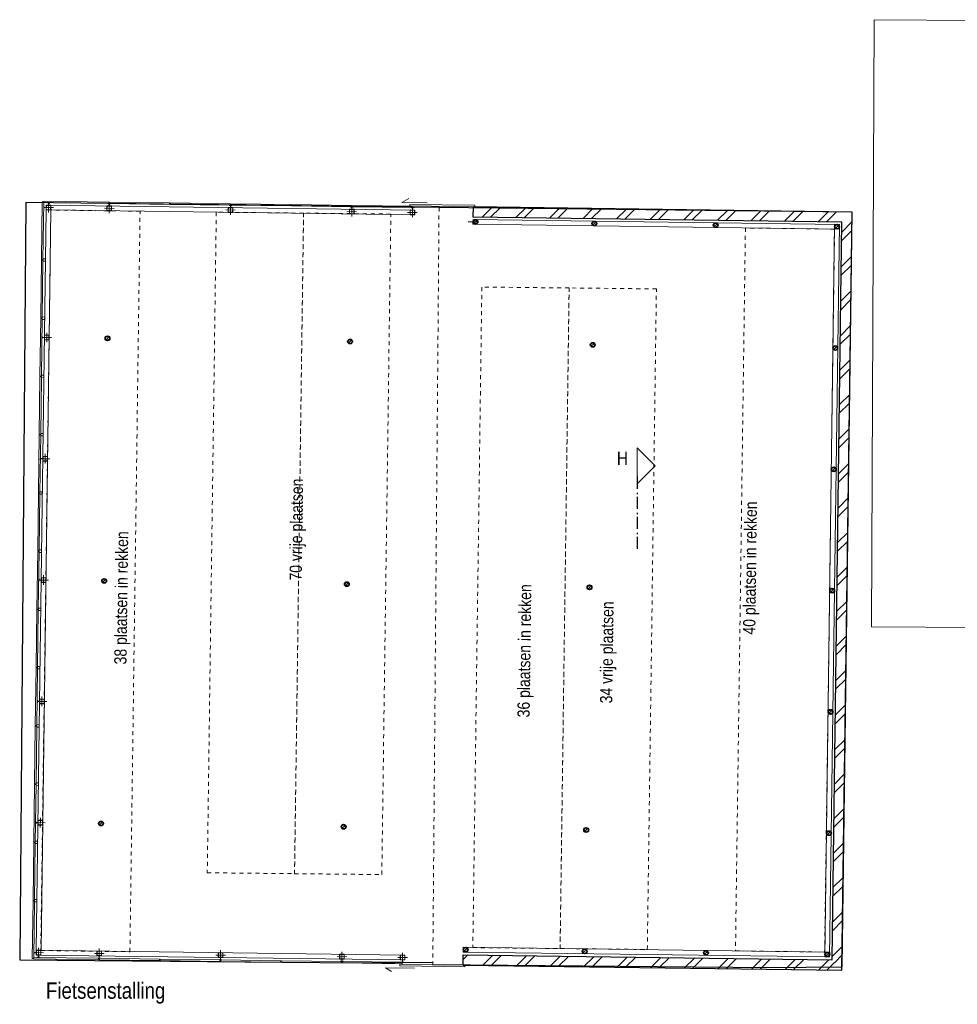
# Model space of a CAD drawing. Header units: millimetres. Extents: x 18442 to 242186, y -49554 to 63508.
# Tile 53 of 175: x 137751 to 157225, y 22437 to 42892. Entities that reach past the tile are written whole.
import ezdxf

# ---------------------------------------------------------------- set-up
doc = ezdxf.new("R2010")
doc.units = ezdxf.units.MM
doc.header["$LTSCALE"] = 400
doc.linetypes.add('STYLE_01', pattern=[0.416641, 0.208282, -0.208359])
doc.linetypes.add('STYLE_06', pattern=[1.041641, 0.625, -0.208282, 0.069427, -0.138931])
for name, color, linetype, lineweight in [('Binnenkozijnen', 140, 'Continuous', 15), ('mat-baksteen', 5, 'Continuous', 25), ('mat-staal', 5, 'Continuous', 25), ('None', 7, 'Continuous', 9), ('Sloopwerk', 92, 'Continuous', 25), ('Tekst', 140, 'Continuous', 15)]:
    doc.layers.add(name, color=color, linetype=linetype, lineweight=lineweight)
doc.styles.add('Arial Narrow', font='ARIALN.TTF', dxfattribs={"height": 211.666667})

# ---------------------------------------------------------------- blocks, each defined once
blk = doc.blocks.new('*U1170')
at = {"layer": 'Sloopwerk', "color": 140, "linetype": 'Continuous', "lineweight": 9}
for p, q in [((-23952, 36530), (-23894, 49140)), ((-23894, 49140), (-9865, 49037)), ((-9915, 43088), (-9865, 49037)), ((-13294, 34911), (-13235, 43081)), ((-13235, 43081), (-9915, 43088)), ((-23952, 36530), (-16013, 36459)), ((-16069, 32910), (-16013, 36459)), ((-13294, 34911), (-11179, 34915))]:
    blk.add_line(p, q, dxfattribs=at)
blk = doc.blocks.new('*U1171')
at = {"layer": 'Sloopwerk', "color": 92, "linetype": 'Continuous', "lineweight": 25}
for p, q in [((-41514, 45339), (-41644, 29609)), ((-32934, 45242), (-41514, 45339)), ((-24355, 45145), (-32934, 45242)), ((-24564, 29466), (-24355, 45145)), ((-41644, 29609), (-34634, 29548)), ((-34634, 29548), (-33064, 29564)), ((-33064, 29512), (-26054, 29451)), ((-26054, 29451), (-24564, 29466))]:
    blk.add_line(p, q, dxfattribs=at)
at = {"layer": 'Sloopwerk', "color": 140, "linetype": 'STYLE_01', "lineweight": 15}
blk.add_line((-32934, 45242), (-33064, 29512), dxfattribs=at)
at = {"layer": 'Sloopwerk', "color": 7}
blk.add_blockref('*U1170', (0, 0), dxfattribs=at)
blk = doc.blocks.new('*U1172')
at = {"layer": 'Sloopwerk', "color": 7}
blk.add_blockref('*U1171', (0, 0), dxfattribs=at)
blk = doc.blocks.new('*X1410')
at = {"layer": 'None', "lineweight": 9}
for p, q in [((-24570, 44726), (-24358, 44939)), ((-24573, 44547), (-24360, 44760)), ((-24580, 44009), (-24367, 44222)), ((-24582, 43831), (-24370, 44043)), ((-24590, 43293), (-24377, 43506)), ((-24592, 43114), (-24379, 43327)), ((-24599, 42576), (-24386, 42789)), ((-24602, 42397), (-24389, 42610)), ((-24609, 41859), (-24396, 42072)), ((-24611, 41681), (-24398, 41893)), ((-24618, 41143), (-24405, 41355)), ((-24621, 40964), (-24408, 41177)), ((-24628, 40426), (-24415, 40639)), ((-24630, 40247), (-24417, 40460)), ((-24637, 39709), (-24425, 39922)), ((-24640, 39530), (-24427, 39743)), ((-24647, 38993), (-24434, 39205)), ((-24649, 38814), (-24437, 39027)), ((-24657, 38276), (-24444, 38489)), ((-24659, 38097), (-24446, 38310)), ((-24666, 37559), (-24453, 37772)), ((-24669, 37380), (-24456, 37593)), ((-24676, 36843), (-24463, 37055)), ((-24678, 36664), (-24465, 36877)), ((-24685, 36126), (-24472, 36339)), ((-24688, 35947), (-24475, 36160)), ((-24695, 35409), (-24482, 35622)), ((-24697, 35230), (-24484, 35443)), ((-24704, 34693), (-24492, 34905)), ((-24707, 34514), (-24494, 34727)), ((-24714, 33976), (-24501, 34189)), ((-24716, 33797), (-24504, 34010)), ((-24724, 33259), (-24511, 33472)), ((-24726, 33080), (-24513, 33293)), ((-24733, 32542), (-24520, 32755)), ((-24736, 32364), (-24523, 32577)), ((-24743, 31826), (-24530, 32039)), ((-24745, 31647), (-24532, 31860)), ((-24752, 31109), (-24539, 31322)), ((-24755, 30930), (-24542, 31143)), ((-24762, 30392), (-24549, 30605)), ((-24764, 30214), (-24551, 30427)), ((-24771, 29676), (-24559, 29889)), ((-24714, 29557), (-24561, 29710))]:
    blk.add_line(p, q, dxfattribs=at)
blk = doc.blocks.new('*X1411')
at = {"layer": 'None', "lineweight": 9}
for p, q in [((-32037, 45037), (-31830, 45244)), ((-31863, 45035), (-31656, 45242)), ((-31340, 45028), (-31132, 45235)), ((-31166, 45025), (-30958, 45233)), ((-30642, 45019), (-30435, 45226)), ((-30468, 45016), (-30261, 45223)), ((-29944, 45009), (-29737, 45216)), ((-29770, 45007), (-29563, 45214)), ((-29246, 45000), (-29039, 45207)), ((-29072, 44998), (-28865, 45205)), ((-28549, 44991), (-28341, 45198)), ((-28374, 44988), (-28167, 45195)), ((-27851, 44981), (-27644, 45188)), ((-27677, 44979), (-27469, 45186)), ((-27153, 44972), (-26946, 45179)), ((-26979, 44970), (-26772, 45177)), ((-26455, 44963), (-26248, 45170)), ((-26281, 44960), (-26074, 45168)), ((-25757, 44953), (-25550, 45161)), ((-25583, 44951), (-25376, 45158)), ((-25060, 44944), (-24852, 45151)), ((-24886, 44942), (-24678, 45149))]:
    blk.add_line(p, q, dxfattribs=at)
blk = doc.blocks.new('kolom staal 140')
at = {"layer": 'mat-staal', "color": 140, "lineweight": 15}
blk.add_lwpolyline([(-50, 50), (50, 50), (50, -50), (-50, -50)], close=True, dxfattribs=at)
at = {"layer": 'None', "color": 8, "linetype": 'Continuous', "lineweight": 5}
for p, q in [((100, 0), (-100, 0)), ((0, -100), (0, 100))]:
    blk.add_line(p, q, dxfattribs=at)
at = {"layer": 'None', "color": 140, "linetype": 'Continuous', "lineweight": 15}
for points in [[(-45, 45), (45, 45), (45, -45), (-45, -45)], [(-25, 100), (25, 100), (25, 95), (-25, 95)], [(-2.5, 100), (2.5, 100), (2.5, 50), (-2.5, 50)]]:
    blk.add_lwpolyline(points, close=True, dxfattribs=at)
blk = doc.blocks.new('*X1413')
at = {"layer": 'None', "lineweight": 9}
for p, q in [((-32433, 29616), (-32339, 29710)), ((-32023, 29496), (-31815, 29703)), ((-31849, 29493), (-31641, 29700)), ((-31325, 29486), (-31118, 29693)), ((-31151, 29484), (-30944, 29691)), ((-30627, 29477), (-30420, 29684)), ((-30453, 29475), (-30246, 29682)), ((-29929, 29468), (-29722, 29675)), ((-29755, 29465), (-29548, 29673)), ((-29232, 29458), (-29024, 29666)), ((-29058, 29456), (-28850, 29663)), ((-28534, 29449), (-28327, 29656)), ((-28360, 29447), (-28152, 29654)), ((-27836, 29440), (-27629, 29647)), ((-27662, 29437), (-27455, 29645)), ((-27138, 29430), (-26931, 29638)), ((-26964, 29428), (-26757, 29635)), ((-26440, 29421), (-26233, 29628)), ((-26266, 29419), (-26059, 29626)), ((-25743, 29412), (-25535, 29619)), ((-25569, 29409), (-25361, 29617)), ((-25045, 29402), (-24838, 29610)), ((-24871, 29400), (-24718, 29553))]:
    blk.add_line(p, q, dxfattribs=at)
blk = doc.blocks.new('*X1414')
at = {"layer": 'None', "lineweight": 9}
for p, q in [((-32433, 29616), (-32339, 29710)), ((-32023, 29496), (-31815, 29703)), ((-31849, 29493), (-31641, 29700)), ((-31325, 29486), (-31118, 29693)), ((-31151, 29484), (-30944, 29691)), ((-30627, 29477), (-30420, 29684)), ((-30453, 29475), (-30246, 29682)), ((-29929, 29468), (-29722, 29675)), ((-29755, 29465), (-29548, 29673)), ((-29232, 29458), (-29024, 29666)), ((-29058, 29456), (-28850, 29663)), ((-28534, 29449), (-28327, 29656)), ((-28360, 29447), (-28152, 29654)), ((-27836, 29440), (-27629, 29647)), ((-27662, 29437), (-27455, 29645)), ((-27138, 29430), (-26931, 29638)), ((-26964, 29428), (-26757, 29635)), ((-26440, 29421), (-26233, 29628)), ((-26266, 29419), (-26059, 29626)), ((-25743, 29412), (-25535, 29619)), ((-25569, 29409), (-25361, 29617)), ((-25045, 29402), (-24838, 29610)), ((-24871, 29400), (-24718, 29553))]:
    blk.add_line(p, q, dxfattribs=at)
blk = doc.blocks.new('*X1415')
at = {"layer": 'None', "lineweight": 9}
for p, q in [((-51, 2), (-2, 51)), ((-36, -36), (36, 36)), ((2, -51), (51, -2))]:
    blk.add_line(p, q, dxfattribs=at)
blk = doc.blocks.new('Kolom O 101')
at = {"layer": 'mat-staal', "lineweight": 25}
for radius in [50.8, 42.8]:
    blk.add_circle((0, 0), radius, dxfattribs=at)
at = {"layer": 'mat-staal'}
blk.add_blockref('*X1415', (0, 0), dxfattribs=at)
blk = doc.blocks.new('*U1417')
at = {"layer": 'None', "color": 140, "linetype": 'Continuous', "lineweight": 15}
for points in [[(-41145, 45264), (-41140, 45264), (-41140, 45214), (-41145, 45214)], [(-41145, 45241), (-41095, 45241), (-41095, 45236), (-41145, 45236)]]:
    blk.add_lwpolyline(points, close=True, dxfattribs=at)
at = {"layer": 'None', "color": 7, "rotation": 359.2348951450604}
blk.add_blockref('kolom staal 140', (-41045, 45237), dxfattribs=at)
blk = doc.blocks.new('*U1418')
at = {"layer": 'None', "color": 140, "linetype": 'Continuous', "lineweight": 15}
for points in [[(-41278, 29664), (-41228, 29663), (-41228, 29658), (-41278, 29659)], [(-41255, 29709), (-41250, 29709), (-41251, 29659), (-41256, 29659)]]:
    blk.add_lwpolyline(points, close=True, dxfattribs=at)
at = {"layer": 'None', "color": 7, "rotation": 89.23489514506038}
blk.add_blockref('kolom staal 140', (-41252, 29759), dxfattribs=at)
blk = doc.blocks.new('*U1419')
at = {"layer": 'mat-baksteen', "lineweight": 25}
for p, q in [((-32227, 45250), (-32229, 45040)), ((-24355, 45145), (-32227, 45250)), ((-24568, 44937), (-32229, 45040)), ((-24565, 29404), (-24355, 45145)), ((-24772, 29617), (-24568, 44937)), ((-32434, 29501), (-32432, 29711)), ((-32434, 29501), (-32432, 29711)), ((-32432, 29711), (-24772, 29609)), ((-32432, 29711), (-24772, 29609)), ((-32434, 29501), (-24565, 29396)), ((-32434, 29501), (-24565, 29396))]:
    blk.add_line(p, q, dxfattribs=at)
at = {"layer": 'None', "color": 8, "linetype": 'Continuous', "lineweight": 5}
for p, q in [((-33709, 45344), (-33563, 45426)), ((-33179, 45337), (-33709, 45344)), ((-32128, 44938), (-32328, 44941)), ((-33446, 29435), (-34046, 29443)), ((-34046, 29443), (-33922, 29369))]:
    blk.add_line(p, q, dxfattribs=at)
at = {"layer": 'None', "color": 43, "linetype": 'Continuous', "lineweight": 9}
for points in [[(-41174, 45354), (-41144, 45354), (-41160, 44154), (-41190, 44154)], [(-41138, 45369), (-39788, 45351), (-39789, 45321), (-41139, 45339)], [(-39778, 45351), (-38529, 45334), (-38529, 45304), (-39779, 45321)], [(-38519, 45334), (-37269, 45317), (-37269, 45287), (-38519, 45304)], [(-37259, 45317), (-36009, 45300), (-36009, 45270), (-37259, 45287)], [(-35999, 45300), (-34749, 45283), (-34749, 45253), (-35999, 45270)], [(-34739, 45283), (-33489, 45267), (-33489, 45237), (-34739, 45253)], [(-33539, 45302), (-32189, 45284), (-32189, 45254), (-33539, 45272)], [(-41190, 44144), (-41160, 44144), (-41176, 42944), (-41206, 42944)], [(-41206, 42934), (-41176, 42934), (-41192, 41734), (-41222, 41734)], [(-41222, 41724), (-41192, 41724), (-41208, 40524), (-41238, 40525)], [(-41238, 40515), (-41208, 40514), (-41224, 39314), (-41254, 39315)], [(-41254, 39305), (-41224, 39304), (-41240, 38104), (-41270, 38105)], [(-41270, 38095), (-41241, 38094), (-41257, 36895), (-41287, 36895)], [(-41287, 36885), (-41257, 36885), (-41273, 35685), (-41303, 35685)], [(-41303, 35675), (-41273, 35675), (-41289, 34475), (-41319, 34475)], [(-41319, 34465), (-41289, 34465), (-41305, 33265), (-41335, 33265)], [(-41335, 33255), (-41305, 33255), (-41321, 32055), (-41351, 32055)], [(-41351, 32045), (-41321, 32045), (-41337, 30845), (-41367, 30845)], [(-41367, 30835), (-41337, 30835), (-41353, 29635), (-41383, 29636)], [(-41348, 29660), (-39998, 29642), (-39999, 29612), (-41349, 29630)], [(-39988, 29642), (-38738, 29625), (-38739, 29595), (-39989, 29612)], [(-38728, 29625), (-37478, 29608), (-37479, 29578), (-38729, 29595)], [(-37468, 29608), (-36219, 29592), (-36219, 29562), (-37469, 29578)], [(-36209, 29591), (-34959, 29575), (-34959, 29545), (-36209, 29561)], [(-34949, 29575), (-33699, 29558), (-33699, 29528), (-34949, 29545)], [(-33749, 29515), (-32400, 29497), (-32400, 29467), (-33750, 29485)]]:
    blk.add_lwpolyline(points, close=True, dxfattribs=at)
at = {"layer": 'None', "color": 8, "linetype": 'Continuous', "lineweight": 5}
for points in [[(-41094, 45288), (-33435, 45186), (-33436, 45086), (-41096, 45188)], [(-41096, 45188), (-40996, 45187), (-41201, 29808), (-41301, 29809)], [(-32228, 44990), (-24618, 44888), (-24620, 44788), (-32229, 44890)], [(-24718, 44889), (-24618, 44888), (-24822, 29669), (-24922, 29671)], [(-41159, 44174), (-41109, 44173), (-41110, 44123), (-41160, 44124)], [(-41175, 42964), (-41125, 42963), (-41126, 42913), (-41176, 42914)], [(-41192, 41754), (-41142, 41753), (-41142, 41703), (-41192, 41704)], [(-41208, 40544), (-41158, 40544), (-41158, 40494), (-41208, 40494)], [(-41224, 39334), (-41174, 39334), (-41175, 39284), (-41225, 39284)], [(-41240, 38124), (-41190, 38124), (-41191, 38074), (-41241, 38074)], [(-41256, 36915), (-41206, 36914), (-41207, 36864), (-41257, 36865)], [(-41272, 35705), (-41222, 35704), (-41223, 35654), (-41273, 35655)], [(-41289, 34495), (-41239, 34494), (-41239, 34444), (-41289, 34445)], [(-41305, 33285), (-41255, 33284), (-41255, 33234), (-41305, 33235)], [(-41321, 32075), (-41271, 32074), (-41272, 32024), (-41322, 32025)], [(-41337, 30865), (-41287, 30864), (-41288, 30814), (-41338, 30815)], [(-32430, 29871), (-24820, 29769), (-24822, 29669), (-32431, 29771)], [(-41301, 29809), (-33642, 29707), (-33643, 29607), (-41302, 29709)]]:
    blk.add_lwpolyline(points, close=True, dxfattribs=at)
at = {"layer": 'None', "color": 43, "linetype": 'STYLE_01', "lineweight": 9}
for points in [[(-40996, 45187), (-41206, 29803), (-39354, 29778), (-39144, 45161)], [(-37560, 45141), (-37748, 31418), (-35935, 31399), (-35748, 45122)], [(-35748, 45122), (-35935, 31399), (-34123, 31380), (-33935, 45103)], [(-26571, 44814), (-26777, 29796), (-24925, 29770), (-24719, 44789)], [(-32045, 43586), (-32232, 29863), (-30420, 29844), (-30232, 43567)], [(-30232, 43567), (-30420, 29844), (-28608, 29825), (-28420, 43548)]]:
    blk.add_lwpolyline(points, close=True, dxfattribs=at)
at = {"layer": 'mat-baksteen'}
for name in ['*X1411', '*X1410', '*X1413', '*X1414']:
    blk.add_blockref(name, (0, 0), dxfattribs=at)
at = {"layer": 'None', "color": 7}
for name in ['*U1417', '*U1418']:
    blk.add_blockref(name, (0, 0), dxfattribs=at)
for name, p, rotation in [('kolom staal 140', (-39785, 45221), 359.2348951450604), ('kolom staal 140', (-37265, 45187), 359.2348951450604), ('kolom staal 140', (-34746, 45153), 359.2348951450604), ('kolom staal 140', (-33486, 45136), 359.2348951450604), ('Kolom O 101', (-32178, 44939), 359.2348951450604), ('Kolom O 101', (-32178, 44939), 359.2348951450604), ('Kolom O 101', (-29709, 44906), 359.2348951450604), ('Kolom O 101', (-27189, 44872), 359.2348951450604), ('Kolom O 101', (-24669, 44839), 359.2348951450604), ('kolom staal 140', (-41081, 42538), 89.23489514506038), ('Kolom O 101', (-39821, 42521), 359.2348951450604), ('Kolom O 101', (-34782, 42454), 359.2348951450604), ('Kolom O 101', (-29742, 42386), 359.2348951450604), ('Kolom O 101', (-24703, 42319), 359.2348951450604), ('kolom staal 140', (-41115, 40018), 89.23489514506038), ('Kolom O 101', (-24736, 39799), 359.2348951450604), ('kolom staal 140', (-41148, 37498), 89.23489514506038), ('Kolom O 101', (-39889, 37481), 359.2348951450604), ('Kolom O 101', (-34849, 37414), 359.2348951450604), ('Kolom O 101', (-29809, 37347), 359.2348951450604), ('Kolom O 101', (-24770, 37279), 359.2348951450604), ('kolom staal 140', (-41182, 34978), 89.23489514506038), ('Kolom O 101', (-24804, 34760), 359.2348951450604), ('kolom staal 140', (-41216, 32459), 89.23489514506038), ('Kolom O 101', (-39956, 32442), 359.2348951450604), ('Kolom O 101', (-34916, 32374), 359.2348951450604), ('Kolom O 101', (-29877, 32307), 359.2348951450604), ('Kolom O 101', (-24837, 32240), 359.2348951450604), ('Kolom O 101', (-32380, 29820), 359.2348951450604), ('kolom staal 140', (-39992, 29742), 179.2348951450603), ('kolom staal 140', (-37472, 29708), 179.2348951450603), ('kolom staal 140', (-34952, 29675), 179.2348951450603), ('kolom staal 140', (-34952, 29675), 179.2348951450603), ('kolom staal 140', (-33692, 29658), 179.2348951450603), ('Kolom O 101', (-29910, 29787), 359.2348951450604), ('Kolom O 101', (-27391, 29754), 359.2348951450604), ('Kolom O 101', (-24871, 29720), 359.2348951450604)]:
    blk.add_blockref(name, p, dxfattribs=dict(at, rotation=rotation))
at = {"layer": 'Tekst', "color": 140, "char_height": 254, "attachment_point": 1, "rotation": 89.2349, "style": 'Arial Narrow'}
for s, insert in [('70 vrije plaatsen', (-36039, 37490)), ('40 plaatsen in rekken', (-26621, 36368)), ('38 plaatsen in rekken', (-39680, 35748)), ('36 plaatsen in rekken', (-31307, 34648)), ('34 vrije plaatsen', (-29591, 34940))]:
    blk.add_mtext(s, dxfattribs=dict(at, insert=insert))

msp = doc.modelspace()

# ---------------------------------------------------------------- linework, layer by layer
at = {"layer": 'None', "color": 92, "linetype": 'STYLE_06', "lineweight": 25}
msp.add_line((150572.2612, 33398.80635), (150572.2612, 31898.80635), dxfattribs=at)
at = {"layer": 'None', "color": 140, "linetype": 'Continuous', "lineweight": 15, "flags": 128}
msp.add_lwpolyline([(150572.2612, 34000.68135), (150572.2612, 33250.68135), (150947.2612, 33625.68135)], close=True, dxfattribs=at)

# ---------------------------------------------------------------- block references
at = {"layer": 'None', "color": 7}
msp.add_blockref('*U1419', (179394.72553, -6248.38115), dxfattribs=at)
at = {"layer": 'Sloopwerk', "color": 7}
msp.add_blockref('*U1172', (179394.72553, -6248.38115), dxfattribs=at)

# ---------------------------------------------------------------- texts
at = {"layer": 'Binnenkozijnen', "color": 1, "insert": (150152.23742, 33920.68135), "char_height": 282.22222, "attachment_point": 1, "style": 'Arial Narrow'}
msp.add_mtext('H', dxfattribs=at)
at = {"layer": 'Tekst', "color": 0, "insert": (138296.15444, 22891.38552), "char_height": 338.6666667, "attachment_point": 1, "style": 'Arial Narrow'}
msp.add_mtext('Fietsenstalling', dxfattribs=at)

doc.saveas('drawing.dxf')
